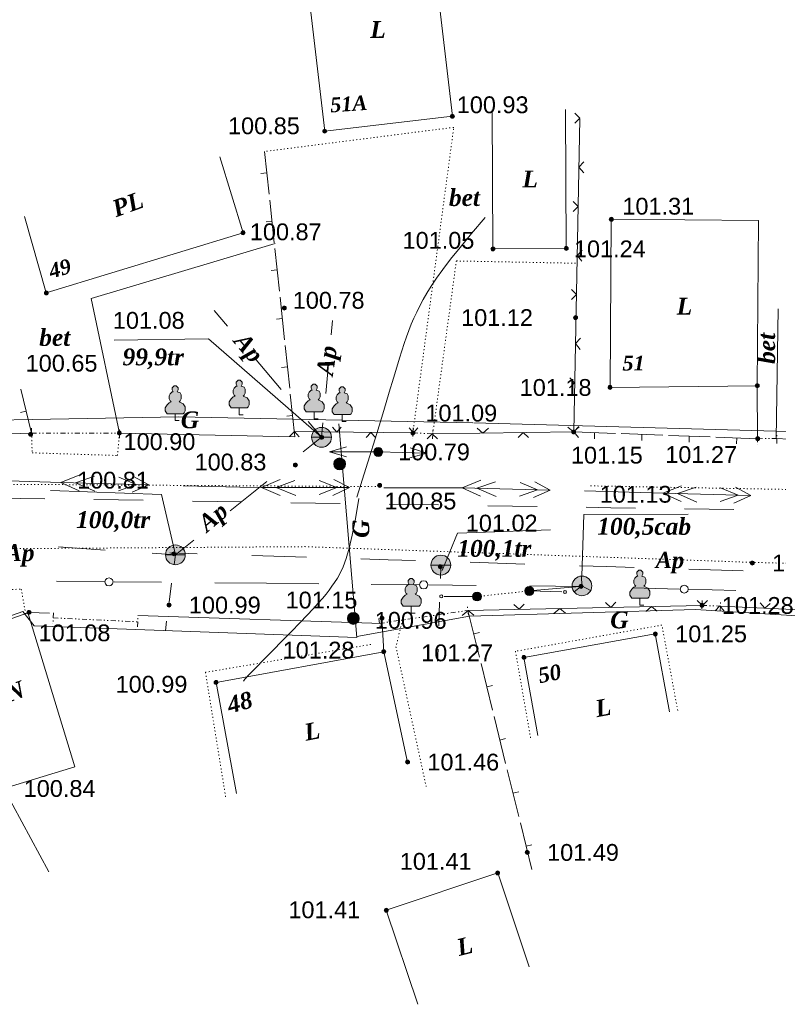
# Model space of a CAD drawing. Header units: millimetres. Extents: x 9396 to 25236, y 15106 to 31102.
# Tile 218 of 256: x 11623 to 11699, y 16476 to 16575. Entities that reach past the tile are written whole.
import ezdxf
from ezdxf.enums import TextEntityAlignment as Align

# ---------------------------------------------------------------- set-up
doc = ezdxf.new("R2010")
doc.units = ezdxf.units.MM
for name, pattern in [('DIVIDE', [1.25, 0.5, -0.25, 0, -0.25, 0, -0.25]), ('DOT', [0.25, 0, -0.25]), ('HIDDEN', [0.375, 0.25, -0.125])]:
    doc.linetypes.add(name, pattern=pattern)
for name, color, linetype, lineweight, true_color in [('1001010', 7, 'Continuous', 9, 0x000000), ('10010110', 7, 'Continuous', 20, 0xa25100), ('1006010', 7, 'DOT', 9, 0x000000), ('1060000', 7, 'Continuous', 9, 0x000000), ('1070000', 7, 'DOT', 9, 0x000000), ('2030012', 7, 'Continuous', 9, 0x000000), ('21100200', 7, 'HIDDEN', 0, 0x800080), ('3000105', 7, 'DIVIDE', 9, 0x000000), ('3000113', 7, 'Continuous', 9, 0x000000), ('3000210', 7, 'Continuous', 9, 0x000000), ('3000220', 7, 'Continuous', 9, 0x000000), ('3000260', 7, 'Continuous', 9, 0x000000), ('4000210', 7, 'Continuous', 9, 0x000000), ('5010210', 7, 'Continuous', 20, 0x008000), ('5010420', 7, 'Continuous', 9, 0x000000), ('6011210', 1, 'Continuous', 9, 0xff0000), ('6011300', 1, 'Continuous', 20, 0xff0000), ('8010110', 7, 'Continuous', 20, 0x0080ff), ('8010120', 7, 'Continuous', 20, 0x0080ff), ('8010200', 7, 'Continuous', 9, 0x000000), ('9010110', 7, 'Continuous', 9, 0x000000), ('9010120', 7, 'Continuous', 20, 0x000000), ('9010200', 7, 'Continuous', 9, 0x000000)]:
    doc.layers.add(name, color=color, linetype=linetype, lineweight=lineweight, true_color=true_color)
doc.styles.add('1', font='timesbi.ttf', dxfattribs={"height": 0.00127})
doc.styles.add('10', font='timesbi.ttf', dxfattribs={"height": 0.001481})
doc.styles.add('12', font='timesbi.ttf', dxfattribs={"height": 0.001693})
doc.styles.add('2', font='timesbi.ttf', dxfattribs={"height": 0.001693})
doc.styles.add('3', font='timesbi.ttf', dxfattribs={"height": 0.001693})
doc.styles.add('9', font='timesbi.ttf', dxfattribs={"height": 0.001693})
doc.styles.add('F2', font='arial.ttf', dxfattribs={"height": 0.001693})

# ---------------------------------------------------------------- blocks, each defined once
blk = doc.blocks.new('SYMBOL21100200')
at = {"true_color": 0x800080}
h = blk.add_hatch(color=216, dxfattribs=at)
edge = h.paths.add_edge_path()
edge.add_arc((0, 0), 0.1, 0, 360)
at = {"color": 216, "linetype": 'Continuous', "lineweight": 0, "true_color": 0x800080}
blk.add_circle((0, 0), 0.1, dxfattribs=at)
blk = doc.blocks.new('SYMBOL4000210')
at = {"true_color": 0xffffff}
blk.add_hatch(color=7, dxfattribs=at).paths.add_polyline_path([(0.05, 1.75), (-0.05, 1.75), (-0.15, 1.65), (-0.15, 1.55), (-0.1, 1.45), (-0.15, 1.45), (-0.25, 1.35), (-0.3, 1.25), (-0.3, 1.1), (-0.25, 1), (-0.2, 0.95), (-0.3, 0.9), (-0.35, 0.85), (-0.4, 0.8), (-0.5, 0.65), (-0.5, 0.5), (-0.4, 0.35), (-0.3, 0.35), (-0.1, 0.35), (0, 0.35), (0.15, 0.35), (0.4, 0.35), (0.45, 0.4), (0.5, 0.5), (0.5, 0.7), (0.4, 0.85), (0.2, 0.95), (0.25, 1), (0.3, 1.1), (0.3, 1.3), (0.25, 1.4), (0.1, 1.45), (0.15, 1.55), (0.15, 1.65)])
at = {"color": 18, "linetype": 'Continuous', "lineweight": 0, "true_color": 0x000000, "flags": 128}
blk.add_lwpolyline([(0.05, 1.75), (-0.05, 1.75), (-0.15, 1.65), (-0.15, 1.55), (-0.1, 1.45), (-0.15, 1.45), (-0.25, 1.35), (-0.3, 1.25), (-0.3, 1.1), (-0.25, 1), (-0.2, 0.95), (-0.3, 0.9), (-0.35, 0.85), (-0.4, 0.8), (-0.5, 0.65), (-0.5, 0.5), (-0.4, 0.35), (-0.3, 0.35), (-0.1, 0.35), (0, 0.35), (0.15, 0.35), (0.4, 0.35), (0.45, 0.4), (0.5, 0.5), (0.5, 0.7), (0.4, 0.85), (0.2, 0.95), (0.25, 1), (0.3, 1.1), (0.3, 1.3), (0.25, 1.4), (0.1, 1.45), (0.15, 1.55), (0.15, 1.65), (0.05, 1.75)], close=True, dxfattribs=at)
blk.add_lwpolyline([(0, 0.35), (0, 0), (0.2, 0)], dxfattribs=at)
blk = doc.blocks.new('SYMBOL5010420')
at = {"true_color": 0xffffff}
h = blk.add_hatch(color=7, dxfattribs=at)
edge = h.paths.add_edge_path()
edge.add_arc((0, 0), 0.5, 0, 360)
at = {"color": 18, "linetype": 'Continuous', "lineweight": 9, "true_color": 0x000000, "flags": 128}
blk.add_lwpolyline([(-0.5, 0), (0.5, 0)], dxfattribs=at)
at = {"color": 18, "linetype": 'Continuous', "lineweight": 9, "true_color": 0x000000}
blk.add_circle((0, 0), 0.5, dxfattribs=at)
blk = doc.blocks.new('SYMBOL2030012')
at = {"true_color": 0xffffff}
h = blk.add_hatch(color=7, dxfattribs=at)
edge = h.paths.add_edge_path()
edge.add_arc((0, 0), 0.225, 0, 360)
at = {"true_color": 0x000000}
h = blk.add_hatch(color=18, dxfattribs=at)
edge = h.paths.add_edge_path()
edge.add_arc((0, 0), 0.05, 0, 360)
at = {"color": 18, "linetype": 'Continuous', "lineweight": 0, "true_color": 0x000000}
for radius in [0.225, 0.05]:
    blk.add_circle((0, 0), radius, dxfattribs=at)
blk = doc.blocks.new('SYMBOL9010200')
at = {"true_color": 0xffffff}
h = blk.add_hatch(color=7, dxfattribs=at)
edge = h.paths.add_edge_path()
edge.add_arc((0.01, 0), 0.495, 0, 360)
at = {"color": 18, "linetype": 'Continuous', "lineweight": 0, "true_color": 0x000000, "flags": 128}
for points in [[(0.0025, 0.0025), (-0.3845, -0.3005)], [(0.0025, 0.007), (-0.007, 0.495)], [(0.005, 0), (0.44, -0.238)]]:
    blk.add_lwpolyline(points, dxfattribs=at)
at = {"color": 18, "linetype": 'Continuous', "lineweight": 0, "true_color": 0x000000}
blk.add_circle((0.01, 0), 0.495, dxfattribs=at)
blk = doc.blocks.new('SYMBOL8010200')
at = {"true_color": 0x000000}
h = blk.add_hatch(color=18, dxfattribs=at)
edge = h.paths.add_edge_path()
edge.add_arc((0, 0), 0.3, 0, 360)
at = {"color": 18, "linetype": 'Continuous', "lineweight": 0, "true_color": 0x000000}
blk.add_circle((0, 0), 0.3, dxfattribs=at)

msp = doc.modelspace()

# ---------------------------------------------------------------- linework, layer by layer
at = {"layer": '1001010', "color": 253}
for p, q in [((11682.278, 16554.797), (11697.098, 16554.692)), ((11623.505, 16515.181), (11628.255, 16499.654)), ((11621.102, 16497.467), (11625.629, 16489.069))]:
    msp.add_line(p, q, dxfattribs=at)
for points in [[(11651.217, 16582.55, 0), (11653.418, 16563.677, 0), (11666.278, 16565.177, 0), (11664.077, 16584.05, 0)], [(11670.282, 16565.817, 0), (11670.358, 16551.817, 0), (11677.738, 16551.857, 0), (11677.662, 16565.857, 0)], [(11623.175, 16555.068, 0), (11625.378, 16547.377, 0), (11645.198, 16553.437, 0), (11642.859, 16561.088, 0)], [(11697.098, 16554.692, 0), (11696.978, 16538.037, 0), (11682.158, 16537.857, 0), (11682.278, 16554.797, 0)], [(11628.255, 16499.654, 0), (11621.102, 16497.467, 0), (11616.452, 16512.677, 0), (11623.618, 16515.197, 0)], [(11674.893, 16502.784, 0), (11673.478, 16510.657, 0), (11686.718, 16513.037, 0), (11688.133, 16505.164, 0)], [(11644.534, 16496.945, 0), (11642.478, 16508.137, 0), (11659.358, 16511.237, 0), (11661.758, 16500.117, 0)], [(11662.795, 16475.716, 0), (11659.618, 16485.197, 0), (11670.838, 16488.957, 0), (11674.015, 16479.476, 0)]]:
    msp.add_polyline3d(points, dxfattribs=at)
at = {"layer": '10010110'}
for points in [[(11669.567, 16554.969, 0), (11668.198, 16553.355, 0), (11667.051, 16551.966, 0), (11666.099, 16550.772, 0), (11665.314, 16549.745, 0), (11664.672, 16548.854, 0), (11664.144, 16548.072, 0), (11663.705, 16547.367, 0), (11663.327, 16546.712, 0), (11662.989, 16546.079, 0), (11662.68, 16545.459, 0), (11662.397, 16544.843, 0), (11662.134, 16544.224, 0), (11661.887, 16543.594, 0), (11661.65, 16542.946, 0), (11661.419, 16542.271, 0), (11661.189, 16541.563, 0), (11660.95, 16540.8, 0), (11660.678, 16539.906, 0), (11660.341, 16538.792, 0), (11659.911, 16537.368, 0), (11659.358, 16535.546, 0), (11658.652, 16533.235, 0), (11657.762, 16530.346, 0), (11656.66, 16526.79, 0)], [(11656.867, 16526.658, 0), (11656.526, 16524.632, 0), (11656.196, 16522.983, 0), (11655.878, 16521.662, 0), (11655.569, 16520.618, 0), (11655.27, 16519.803, 0), (11654.979, 16519.166, 0), (11654.696, 16518.656, 0), (11654.42, 16518.225, 0), (11654.147, 16517.826, 0), (11653.863, 16517.436, 0), (11653.549, 16517.034, 0), (11653.188, 16516.6, 0), (11652.761, 16516.115, 0), (11652.252, 16515.56, 0), (11651.642, 16514.914, 0), (11650.914, 16514.157, 0), (11650.062, 16513.283, 0), (11649.132, 16512.335, 0), (11648.184, 16511.37, 0), (11647.276, 16510.444, 0), (11646.467, 16509.615, 0), (11645.817, 16508.939, 0), (11645.383, 16508.471, 0), (11645.225, 16508.27, 0)]]:
    msp.add_polyline3d(points, dxfattribs=at)
at = {"layer": '1006010', "color": 253}
msp.add_line((11668.758, 16516.797), (11674.018, 16517.357), dxfattribs=at)
at = {"layer": '1060000', "color": 253}
for points in [[(11653.098, 16532.837, 0), (11641.707, 16542.75, 0), (11632.217, 16542.606, 0)], [(11638.378, 16520.997, 0), (11636.962, 16527.078, 0), (11625.807, 16527.489, 0)], [(11679.308, 16518.833, 73.341), (11679.521, 16525.065, 73.341), (11690.014, 16525.099, 73.341)], [(11665.245, 16519.421, 108.584), (11666.782, 16523.177, 23.7), (11676.171, 16523.519, 56.198)]]:
    msp.add_polyline3d(points, dxfattribs=at)
at = {"layer": '1070000', "color": 253}
for p, q in [((11607.365, 16528.188, 195.755), (11658.983, 16527.866)), ((11736.639, 16526.923), (11680.103, 16527.945))]:
    msp.add_line(p, q, dxfattribs=at)
for points in [[(11662.298, 16533.277, 0), (11666.414, 16564.061, 0), (11647.364, 16561.63, 0)], [(11664.297, 16533.187, 0), (11666.679, 16550.6, 0), (11678.849, 16550.369, 0)], [(11623.898, 16533.257, 0), (11623.948, 16531.269, 0), (11632.547, 16531.005, 0), (11632.738, 16533.257, 0)], [(11488.425, 16515.139, 0), (11490.542, 16518.115, 0), (11494.598, 16520.757, 0), (11651.408, 16521.819, 0)], [(11651.408, 16521.819, 0), (11696.724, 16520.23, 0), (11825.34, 16516.803, 0)], [(11613.889, 16517.169, 47.941), (11622.85, 16517.542, 0), (11623.291, 16515.083, 0)], [(11661.255, 16514.452, 0), (11660.593, 16511.74, 0), (11663.636, 16497.651, 0)], [(11688.97, 16505.324, 0), (11687.382, 16513.922, 0), (11672.632, 16511.277, 0), (11674.153, 16502.545, 0)], [(11658.057, 16511.969, 0), (11641.411, 16509.16, 0), (11643.461, 16496.46, 0)]]:
    msp.add_polyline3d(points, dxfattribs=at)
at = {"layer": '3000105', "color": 253}
for p, q in [((11623.898, 16533.757), (11623.898, 16532.657)), ((11623.898, 16533.257), (11632.738, 16533.257)), ((11632.738, 16532.757), (11632.738, 16533.857)), ((11662.32, 16533.777), (11662.271, 16532.678)), ((11662.298, 16533.277), (11664.297, 16533.187)), ((11664.275, 16532.688), (11664.324, 16533.787)), ((11697.015, 16533.197), (11697.021, 16532.097)), ((11698.96, 16532.208), (11698.955, 16533.308)), ((11697.018, 16532.697), (11698.958, 16532.708)), ((11691.433, 16516.397), (11691.4, 16515.298)), ((11693.254, 16515.341), (11693.288, 16516.44)), ((11658.935, 16514.087), (11667.838, 16515.397)), ((11667.911, 16514.903), (11667.751, 16515.991)), ((11691.418, 16515.897), (11693.269, 16515.841)), ((11626.099, 16515.138), (11626.049, 16514.039)), ((11626.076, 16514.639), (11634.592, 16514.254)), ((11634.57, 16513.754), (11634.619, 16514.853)), ((11658.863, 16514.581), (11659.023, 16513.493))]:
    msp.add_line(p, q, dxfattribs=at)
at = {"layer": '3000113', "color": 253}
for p, q in [((11581.16, 16532.006, 29.299), (11623.898, 16533.257)), ((11632.738, 16533.257), (11650.411, 16532.885)), ((11625.696, 16515.121), (11623.618, 16515.197))]:
    msp.add_line(p, q, dxfattribs=at)
msp.add_polyline3d([(11659.358, 16511.237, 25.28), (11659.2, 16514.085, 0), (11634.592, 16514.869, 0)], dxfattribs=at)
at = {"layer": '3000210', "color": 253}
for p, q in [((11699.097, 16545.791), (11698.874, 16532.67)), ((11697.018, 16532.697), (11696.978, 16538.037))]:
    msp.add_line(p, q, dxfattribs=at)
msp.add_polyline3d([(11632.738, 16533.257, 0), (11629.902, 16546.814, 0), (11648.422, 16552.37, 0)], dxfattribs=at)
at = {"layer": '3000220', "color": 253}
for p, q in [((11647.821, 16557.327), (11647.361, 16561.627)), ((11647.591, 16559.477), (11646.991, 16559.417)), ((11648.341, 16552.437), (11647.881, 16556.737)), ((11648.111, 16554.587), (11647.511, 16554.527)), ((11648.861, 16547.547), (11648.401, 16551.857)), ((11648.631, 16549.697), (11648.031, 16549.637)), ((11649.371, 16542.667), (11648.921, 16546.967)), ((11649.151, 16544.817), (11648.551, 16544.747)), ((11649.891, 16537.777), (11649.441, 16542.077)), ((11649.661, 16539.927), (11649.071, 16539.857)), ((11623.901, 16533.257), (11622.801, 16537.697)), ((11650.411, 16532.887), (11649.951, 16537.187)), ((11623.351, 16535.477), (11622.761, 16535.337)), ((11650.181, 16535.037), (11649.591, 16534.977)), ((11682.701, 16533.227), (11678.501, 16533.377)), ((11680.601, 16533.297), (11680.581, 16532.697)), ((11687.471, 16533.047), (11683.271, 16533.207)), ((11685.371, 16533.127), (11685.351, 16532.527)), ((11692.241, 16532.877), (11688.041, 16533.027)), ((11690.141, 16532.947), (11690.121, 16532.347)), ((11697.021, 16532.697), (11692.821, 16532.847)), ((11694.921, 16532.777), (11694.891, 16532.177)), ((11703.891, 16532.407), (11698.961, 16532.707)), ((11667.841, 16515.397), (11669.001, 16510.687)), ((11668.421, 16513.047), (11669.001, 16513.187)), ((11669.161, 16510.047), (11670.321, 16505.337)), ((11669.741, 16507.687), (11670.321, 16507.837)), ((11670.481, 16504.697), (11671.641, 16499.987)), ((11671.061, 16502.337), (11671.641, 16502.487)), ((11671.801, 16499.347), (11672.961, 16494.637)), ((11672.381, 16496.987), (11672.961, 16497.137)), ((11673.121, 16493.997), (11674.281, 16489.287)), ((11673.701, 16491.637), (11674.291, 16491.777))]:
    msp.add_line(p, q, dxfattribs=at)
at = {"layer": '3000260', "color": 253}
for p, q in [((11678.498, 16533.377), (11679.114, 16564.921)), ((11650.356, 16533.406), (11662.298, 16533.277)), ((11678.498, 16533.377), (11664.297, 16533.187)), ((11667.838, 16515.397), (11691.418, 16515.897)), ((11713.998, 16514.837), (11693.269, 16515.841))]:
    msp.add_line(p, q, dxfattribs=at)
for points in [[(11678.601, 16564.487, 0), (11679.111, 16564.987, 0), (11678.621, 16565.477, 0)], [(11679.511, 16559.467, 0), (11679.021, 16560.037, 0), (11679.531, 16560.577, 0)], [(11678.431, 16555.597, 0), (11678.941, 16556.097, 0), (11678.451, 16556.597, 0)], [(11679.331, 16550.577, 0), (11678.841, 16551.157, 0), (11679.351, 16551.687, 0)], [(11678.261, 16546.717, 0), (11678.771, 16547.217, 0), (11678.281, 16547.717, 0)], [(11679.161, 16541.697, 0), (11678.671, 16542.277, 0), (11679.181, 16542.807, 0)], [(11678.081, 16537.827, 0), (11678.591, 16538.327, 0), (11678.101, 16538.827, 0)], [(11649.871, 16532.907, 0), (11650.361, 16533.407, 0), (11650.831, 16532.897, 0)], [(11654.211, 16533.867, 0), (11654.651, 16533.357, 0), (11655.081, 16533.857, 0)], [(11657.581, 16532.827, 0), (11658.071, 16533.327, 0), (11658.541, 16532.817, 0)], [(11661.921, 16533.777, 0), (11662.361, 16533.277, 0), (11662.791, 16533.777, 0)], [(11664.781, 16532.697, 0), (11664.251, 16533.187, 0), (11663.751, 16532.677, 0)], [(11669.911, 16533.767, 0), (11669.341, 16533.257, 0), (11668.771, 16533.747, 0)], [(11673.931, 16532.817, 0), (11673.401, 16533.307, 0), (11672.901, 16532.807, 0)], [(11679.061, 16533.887, 0), (11678.491, 16533.377, 0), (11677.921, 16533.867, 0)], [(11678.991, 16532.817, 0), (11678.501, 16533.387, 0), (11679.011, 16533.927, 0)], [(11690.931, 16516.387, 0), (11691.481, 16515.897, 0), (11691.971, 16516.407, 0)], [(11667.271, 16514.887, 0), (11667.851, 16515.397, 0), (11668.431, 16514.907, 0)], [(11672.451, 16515.997, 0), (11672.991, 16515.507, 0), (11673.491, 16516.017, 0)], [(11676.511, 16515.077, 0), (11677.091, 16515.597, 0), (11677.671, 16515.107, 0)], [(11681.691, 16516.187, 0), (11682.231, 16515.707, 0), (11682.731, 16516.217, 0)], [(11685.761, 16515.277, 0), (11686.331, 16515.787, 0), (11686.911, 16515.307, 0)], [(11693.651, 16515.317, 0), (11693.211, 16515.847, 0), (11692.741, 16515.367, 0)], [(11698.271, 16516.097, 0), (11697.731, 16515.627, 0), (11697.261, 16516.147, 0)]]:
    msp.add_polyline3d(points, dxfattribs=at)
at = {"layer": '5010210'}
for p, q in [((11642.281, 16545.627), (11643.631, 16544.027)), ((11654.211, 16544.617), (11654.071, 16543.147)), ((11649.041, 16537.637), (11646.341, 16540.827)), ((11653.521, 16537.257), (11653.801, 16540.197)), ((11651.751, 16534.437), (11653.101, 16532.837)), ((11653.241, 16534.307), (11653.101, 16532.837)), ((11653.101, 16532.837), (11651.261, 16531.357)), ((11643.901, 16525.437), (11647.581, 16528.397)), ((11640.221, 16522.477), (11638.381, 16520.997)), ((11631.321, 16521.467), (11626.621, 16521.787)), ((11636.031, 16521.157), (11638.381, 16520.997)), ((11640.561, 16521.107), (11637.811, 16521.197)), ((11638.251, 16520.037), (11638.381, 16520.997)), ((11646.061, 16520.937), (11651.571, 16520.767)), ((11659.821, 16520.507), (11657.071, 16520.587)), ((11662.571, 16520.417), (11659.821, 16520.507)), ((11665.071, 16518.607, 38.287), (11665.111, 16519.797, 38.287)), ((11668.071, 16520.247), (11673.571, 16520.067)), ((11681.831, 16519.817), (11679.081, 16519.897)), ((11684.581, 16519.727), (11681.831, 16519.817)), ((11690.081, 16519.557), (11695.581, 16519.377)), ((11638.001, 16518.127), (11637.751, 16516.217)), ((11664.991, 16516.227, 38.287), (11664.911, 16513.857, 38.287)), ((11637.371, 16513.347), (11637.491, 16514.307)), ((11664.791, 16510.287, 38.287), (11664.831, 16511.477, 38.287))]:
    msp.add_line(p, q, dxfattribs=at)
at = {"layer": '6011210'}
for q in [(11653.906, 16531.384), (11663.705, 16531.238)]:
    msp.add_line((11658.806, 16531.364), q, dxfattribs=at)
for points in [[(11655.604, 16530.877, 0), (11653.906, 16531.384, 0), (11653.906, 16531.384, 0), (11655.608, 16531.877, 0)], [(11662.018, 16531.782, 0), (11663.705, 16531.238, 0), (11663.705, 16531.238, 0), (11661.992, 16530.782, 0)]]:
    msp.add_polyline3d(points, dxfattribs=at)
at = {"layer": '6011300'}
for p, q in [((11618.961, 16528.517, 94.823), (11626.851, 16528.297, 94.823)), ((11626.851, 16528.297, 94.823), (11628.741, 16529.047, 94.823)), ((11626.851, 16528.297, 94.823), (11635.711, 16528.057, 94.823)), ((11626.851, 16528.297, 94.823), (11628.701, 16527.447, 94.823)), ((11647.051, 16527.787, 94.823), (11648.921, 16528.587, 94.823)), ((11667.261, 16527.757, 94.823), (11669.151, 16528.507, 94.823)), ((11647.051, 16527.787, 94.823), (11655.921, 16527.767, 94.823)), ((11647.051, 16527.787, 94.823), (11648.921, 16526.987, 94.823)), ((11659.371, 16527.757, 94.823), (11667.261, 16527.737, 94.823)), ((11667.261, 16527.757, 94.823), (11676.131, 16527.517, 94.823)), ((11667.261, 16527.757, 94.823), (11669.111, 16526.907, 94.823)), ((11679.581, 16527.427, 94.823), (11687.461, 16527.207, 94.823)), ((11687.461, 16527.207, 94.823), (11689.361, 16527.957, 94.823)), ((11687.461, 16527.207, 94.823), (11696.331, 16526.967, 94.823)), ((11687.461, 16527.207, 94.823), (11689.311, 16526.357, 94.823))]:
    msp.add_line(p, q, dxfattribs=at)
for points in [[(11628.321, 16528.257, 94.823), (11630.221, 16528.907, 94.823), (11628.321, 16528.257, 94.823), (11630.271, 16527.407, 94.823)], [(11632.681, 16528.837, 94.823), (11634.431, 16528.087, 94.823), (11632.641, 16527.437, 94.823)], [(11634.161, 16528.897, 94.823), (11635.711, 16528.057, 94.823), (11634.021, 16527.297, 94.823)], [(11648.531, 16527.787, 94.823), (11650.401, 16528.487, 94.823), (11648.531, 16527.787, 94.823), (11650.501, 16526.987, 94.823)], [(11652.871, 16528.477, 94.823), (11654.641, 16527.767, 94.823), (11652.861, 16527.077, 94.823)], [(11654.351, 16528.577, 94.823), (11655.921, 16527.767, 94.823), (11654.241, 16526.977, 94.823)], [(11668.741, 16527.717, 94.823), (11670.631, 16528.367, 94.823), (11668.741, 16527.717, 94.823), (11670.691, 16526.867, 94.823)], [(11673.091, 16528.297, 94.823), (11674.851, 16527.557, 94.823), (11673.051, 16526.897, 94.823)], [(11674.571, 16528.357, 94.823), (11676.131, 16527.517, 94.823), (11674.431, 16526.767, 94.823)], [(11639.161, 16527.957, 94.823), (11644.861, 16527.797, 94.823), (11647.051, 16527.787, 94.823)], [(11688.941, 16527.167, 94.823), (11690.831, 16527.817, 94.823), (11688.941, 16527.167, 94.823), (11690.891, 16526.317, 94.823)], [(11693.291, 16527.757, 94.823), (11695.051, 16527.007, 94.823), (11693.261, 16526.357, 94.823)], [(11694.781, 16527.817, 94.823), (11696.331, 16526.967, 94.823), (11694.631, 16526.217, 94.823)]]:
    msp.add_polyline3d(points, dxfattribs=at)
at = {"layer": '8010110'}
msp.add_line((11668.427, 16534.291), (11744.356, 16532.181, 101.752), dxfattribs=at)
for points in [[(11605.503, 16534.291, 101.752), (11638.723, 16534.906, 101.752), (11668.339, 16534.291, 101.752)], [(11613.01, 16516.252, 115.686), (11614.743, 16512.365, 115.686), (11623.011, 16515.284, 115.686), (11624.141, 16513.832, 115.686), (11656.65, 16512.672, 115.686), (11654.835, 16534.2, 115.686)], [(11656.65, 16512.76, 48.895), (11667.985, 16514.802, 115.686), (11690.748, 16515.484, 115.686), (11706.391, 16514.517, 115.686), (11743.302, 16513.726, 115.686)]]:
    msp.add_polyline3d(points, dxfattribs=at)
at = {"layer": '8010120'}
for p, q in [((11622.741, 16526.677), (11620.341, 16526.737)), ((11625.221, 16526.647), (11622.741, 16526.677)), ((11630.171, 16526.567), (11635.131, 16526.487)), ((11642.571, 16526.367), (11640.091, 16526.407)), ((11645.051, 16526.327), (11642.571, 16526.367)), ((11650.011, 16526.247), (11654.971, 16526.177)), ((11662.401, 16526.057), (11659.921, 16526.097)), ((11664.881, 16526.017), (11662.401, 16526.057)), ((11669.841, 16525.937), (11674.801, 16525.857)), ((11682.241, 16525.747), (11679.761, 16525.787)), ((11684.721, 16525.707), (11682.241, 16525.747)), ((11689.671, 16525.627), (11694.631, 16525.547))]:
    msp.add_line(p, q, dxfattribs=at)
at = {"layer": '9010110', "color": 253}
for p, q in [((11674.018, 16517.357), (11677.317, 16517.263)), ((11668.758, 16516.797), (11665.458, 16516.814))]:
    msp.add_line(p, q, dxfattribs=at)
for points in [[(11677.767, 16517.254, 0), (11677.746, 16517.329, 0), (11677.692, 16517.384, 0), (11677.617, 16517.404, 0), (11677.542, 16517.384, 0), (11677.487, 16517.329, 0), (11677.467, 16517.254, 0), (11677.487, 16517.179, 0), (11677.542, 16517.124, 0), (11677.617, 16517.104, 0), (11677.692, 16517.124, 0), (11677.746, 16517.179, 0), (11677.767, 16517.254, 0)], [(11665.308, 16516.815, 0), (11665.288, 16516.89, 0), (11665.233, 16516.945, 0), (11665.158, 16516.965, 0), (11665.083, 16516.945, 0), (11665.028, 16516.89, 0), (11665.008, 16516.815, 0), (11665.028, 16516.74, 0), (11665.083, 16516.685, 0), (11665.158, 16516.665, 0), (11665.233, 16516.685, 0), (11665.288, 16516.74, 0), (11665.308, 16516.815, 0)]]:
    msp.add_polyline3d(points, close=True, dxfattribs=at)
at = {"layer": '9010120', "color": 253}
for p, q in [((11626.401, 16518.327), (11631.261, 16518.277)), ((11632.211, 16518.267), (11636.971, 16518.227)), ((11647.541, 16518.127), (11642.361, 16518.177)), ((11652.821, 16518.067), (11647.541, 16518.127)), ((11658.101, 16518.017), (11662.961, 16517.977)), ((11663.911, 16517.967), (11668.671, 16517.917)), ((11674.021, 16517.357), (11679.111, 16517.807)), ((11679.241, 16517.817), (11674.061, 16517.867)), ((11689.111, 16517.547), (11684.421, 16517.677)), ((11694.841, 16517.397), (11690.051, 16517.527))]:
    msp.add_line(p, q, dxfattribs=at)
for points in [[(11631.691, 16517.867, 0), (11631.891, 16517.917, 0), (11632.041, 16518.067, 0), (11632.101, 16518.277, 0), (11632.041, 16518.477, 0), (11631.891, 16518.627, 0), (11631.691, 16518.687, 0), (11631.481, 16518.627, 0), (11631.331, 16518.477, 0), (11631.271, 16518.277, 0), (11631.331, 16518.067, 0), (11631.481, 16517.917, 0), (11631.691, 16517.867, 0)], [(11663.391, 16517.557, 0), (11663.591, 16517.617, 0), (11663.741, 16517.767, 0), (11663.801, 16517.967, 0), (11663.741, 16518.177, 0), (11663.591, 16518.327, 0), (11663.391, 16518.377, 0), (11663.181, 16518.327, 0), (11663.031, 16518.177, 0), (11662.971, 16517.967, 0), (11663.031, 16517.767, 0), (11663.181, 16517.617, 0), (11663.391, 16517.557, 0)], [(11689.631, 16517.127, 0), (11689.831, 16517.187, 0), (11689.981, 16517.327, 0), (11690.041, 16517.537, 0), (11689.981, 16517.737, 0), (11689.831, 16517.887, 0), (11689.631, 16517.947, 0), (11689.421, 16517.887, 0), (11689.271, 16517.737, 0), (11689.221, 16517.537, 0), (11689.271, 16517.327, 0), (11689.421, 16517.187, 0), (11689.631, 16517.127, 0)]]:
    msp.add_polyline3d(points, close=True, dxfattribs=at)

# ---------------------------------------------------------------- block references
at = {"layer": '2030012', "color": 253, "xscale": 2, "yscale": 2, "zscale": 2}
for p in [(11658.806, 16531.364), (11674.018, 16517.357), (11668.758, 16516.797)]:
    msp.add_blockref('SYMBOL2030012', p, dxfattribs=at)
at = {"layer": '21100200', "xscale": 2, "yscale": 2, "zscale": 2}
for p in [(11666.278, 16565.177, 201.86), (11653.418, 16563.677, 201.7), (11682.278, 16554.797, 202.62), (11645.198, 16553.437, 201.74), (11670.358, 16551.817, 202.1), (11677.738, 16551.857, 202.48), (11625.378, 16547.377, 201.36), (11649.338, 16545.857, 201.56), (11678.678, 16544.897, 202.24), (11696.978, 16538.037, 202.52), (11682.158, 16537.857, 202.36), (11623.798, 16533.137, 201.68), (11632.738, 16533.257, 201.8), (11662.298, 16533.277, 202.18), (11678.498, 16533.377, 202.3), (11653.098, 16532.837, 202.16), (11697.018, 16532.697, 202.54), (11658.806, 16531.364, 201.58), (11650.473, 16530.044, 201.657), (11658.944, 16527.991, 201.709), (11638.218, 16521.097, 201.62), (11696.475, 16520.167, 202.284), (11665.048, 16519.793, 202.035), (11679.238, 16517.818, 202.262), (11623.618, 16515.197, 202.16), (11637.738, 16515.937, 201.98), (11691.418, 16515.897, 202.56), (11656.462, 16514.395, 201.91), (11659.178, 16514.617, 202.3), (11686.718, 16513.037, 202.5), (11659.358, 16511.237, 202.56), (11673.478, 16510.657, 202.54), (11642.478, 16508.137, 201.98), (11661.758, 16500.117, 202.92), (11673.818, 16491.017, 202.98), (11670.838, 16488.957, 202.82), (11659.618, 16485.197, 202.82)]:
    msp.add_blockref('SYMBOL21100200', p, dxfattribs=at)
at = {"layer": '4000210', "color": 253, "xscale": 2, "yscale": 2, "zscale": 2}
for p in [(11644.798, 16535.097), (11652.346, 16534.698), (11638.358, 16534.517), (11655.178, 16534.417), (11685.158, 16515.937), (11662.118, 16515.117)]:
    msp.add_blockref('SYMBOL4000210', p, dxfattribs=at)
at = {"layer": '5010420', "color": 253, "xscale": 2, "yscale": 2, "zscale": 2}
for p in [(11653.098, 16532.837), (11638.378, 16520.997), (11665.112, 16519.962, 17.888)]:
    msp.add_blockref('SYMBOL5010420', p, dxfattribs=at)
at = {"layer": '8010200', "color": 253, "xscale": 2, "yscale": 2, "zscale": 2}
for p in [(11654.923, 16530.156, 46.341), (11656.299, 16514.594, 115.686)]:
    msp.add_blockref('SYMBOL8010200', p, dxfattribs=at)
at = {"layer": '9010200', "color": 253, "xscale": 2, "yscale": 2, "zscale": 2}
msp.add_blockref('SYMBOL9010200', (11679.308, 16517.865, 67.502), dxfattribs=at)

# ---------------------------------------------------------------- texts
at = {"layer": '1001010', "color": 253, "style": '9'}
for p in [(11658.007, 16573.923), (11673.33, 16558.857), (11688.868, 16546.047)]:
    msp.add_text('L', height=1.693, dxfattribs=at).set_placement(p, align=Align.MIDDLE_LEFT)
at = {"layer": '1001010', "color": 1, "true_color": 0xff0000, "style": '10'}
for s, height, rotation, p in [('51A', 1.4813, 4, (11653.967, 16566.303)), ('49', 1.4813, 16, (11625.666, 16549.533)), ('50', 1.5368, 11.2, (11674.926, 16508.811)), ('48', 1.6773, 15.1, (11643.638, 16505.811))]:
    msp.add_text(s, height=height, rotation=rotation, dxfattribs=at).set_placement(p, align=Align.MIDDLE_LEFT)
at = {"layer": '1001010', "color": 253, "style": '9'}
for s, rotation, p in [('PL', 19.9, (11632.106, 16555.793)), ('N', 20.3, (11621.34, 16506.918)), ('L', 10.4, (11680.686, 16505.471)), ('L', 10.7, (11651.378, 16503.091)), ('L', 14, (11666.757, 16481.397))]:
    msp.add_text(s, height=1.693, rotation=rotation, dxfattribs=at).set_placement(p, align=Align.MIDDLE_LEFT)
at = {"layer": '1001010', "color": 1, "true_color": 0xff0000, "style": '10'}
msp.add_text('51', height=1.4813, dxfattribs=at).set_placement((11683.408, 16540.307), align=Align.MIDDLE_LEFT)
at = {"layer": '1070000', "color": 253, "style": '2'}
msp.add_text('bet', height=1.693, dxfattribs=at).set_placement((11665.929, 16556.989), align=Align.MIDDLE_LEFT)
at = {"layer": '21100200', "color": 253, "style": 'F2'}
for s, p in [('100.93', (11666.718, 16566.337, 201.86)), ('100.85', (11643.678, 16564.217, 201.7)), ('101.31', (11683.398, 16556.117, 202.62)), ('100.87', (11645.878, 16553.537, 201.74)), ('101.05', (11661.258, 16552.677, 202.1)), ('101.24', (11678.518, 16551.817, 202.48)), ('100.78', (11650.198, 16546.637, 201.56)), ('101.08', (11632.078, 16544.617, 202.16)), ('101.12', (11667.158, 16544.897, 202.24)), ('100.65', (11623.298, 16540.297, 201.3)), ('101.18', (11673.058, 16537.857, 202.36)), ('101.09', (11663.558, 16535.277, 202.18)), ('100.90', (11633.158, 16532.397, 30.14)), ('100.79', (11660.806, 16531.364, 201.58)), ('100.83', (11640.313, 16530.344, 43.157)), ('101.15', (11678.218, 16531.037, 69.52)), ('101.27', (11687.718, 16531.097, 202.54)), ('100.81', (11628.478, 16528.517, 201.62)), ('100.85', (11659.444, 16526.411, 9.189)), ('101.13', (11681.118, 16527.098, 55.042)), ('101.02', (11667.628, 16524.193, 76.155)), ('101.14', (11698.475, 16520.167, 202.284)), ('101.15', (11649.478, 16516.437, 202.3)), ('100.99', (11639.738, 16515.937, 201.98)), ('101.28', (11693.418, 16515.897, 202.56)), ('100.96', (11658.462, 16514.395, 201.91)), ('101.08', (11624.598, 16513.137, 202.16)), ('101.25', (11688.718, 16513.037, 202.5)), ('101.28', (11649.178, 16511.397, 202.56)), ('101.27', (11663.138, 16511.117, 202.54)), ('100.99', (11632.358, 16507.957, 201.98)), ('101.46', (11663.758, 16500.117, 202.92)), ('100.84', (11623.098, 16497.457, 201.68)), ('101.49', (11675.818, 16491.017, 202.98)), ('101.41', (11660.978, 16490.117, 202.82)), ('101.41', (11649.758, 16485.237, 202.82))]:
    msp.add_text(s, height=1.693, dxfattribs=at).set_placement(p, align=Align.MIDDLE_LEFT)
at = {"layer": '3000210', "color": 253, "style": '3'}
msp.add_text('bet', height=1.693, dxfattribs=at).set_placement((11624.662, 16542.894), align=Align.MIDDLE_LEFT)
at = {"layer": '3000210', "color": 253, "style": '2'}
msp.add_text('bet', height=1.693, rotation=90, dxfattribs=at).set_placement((11697.926, 16540.231), align=Align.MIDDLE_LEFT)
at = {"layer": '5010210', "color": 253, "style": '2'}
for rotation, p in [(310.1, (11644.811, 16543.012)), (81.6, (11653.396, 16539.107)), (40.2, (11641.021, 16523.857))]:
    msp.add_text('Ap', height=1.693, rotation=rotation, dxfattribs=at).set_placement(p, align=Align.MIDDLE_LEFT)
at = {"layer": '5010210', "color": 253}
for height, style, p in [(1.693, '2', (11621.206, 16521.212)), (1.632, '1', (11686.746, 16520.472))]:
    msp.add_text('Ap', height=height, dxfattribs=dict(at, style=style)).set_placement(p, align=Align.MIDDLE_LEFT)
at = {"layer": '5010420', "color": 253, "style": '12'}
for s, p in [('99,9tr', (11633.058, 16540.937, 27.88)), ('100,0tr', (11628.378, 16524.537, 0.76)), ('100,1tr', (11666.772, 16521.642, 23.828))]:
    msp.add_text(s, height=1.693, dxfattribs=at).set_placement(p, align=Align.MIDDLE_LEFT)
at = {"layer": '8010110', "color": 253, "style": '3'}
for p in [(11638.921, 16534.598, 101.752), (11682.176, 16514.442, 82.291)]:
    msp.add_text('G', height=1.693, dxfattribs=at).set_placement(p, align=Align.MIDDLE_LEFT)
msp.add_text('G', height=1.693, rotation=90, dxfattribs=at).set_placement((11657.05, 16522.703, 115.686), align=Align.MIDDLE_LEFT)
at = {"layer": '9010200', "color": 253, "style": '12'}
msp.add_text('100,5cab', height=1.693, dxfattribs=at).set_placement((11680.868, 16523.865, 58.802), align=Align.MIDDLE_LEFT)

doc.saveas('drawing.dxf')
